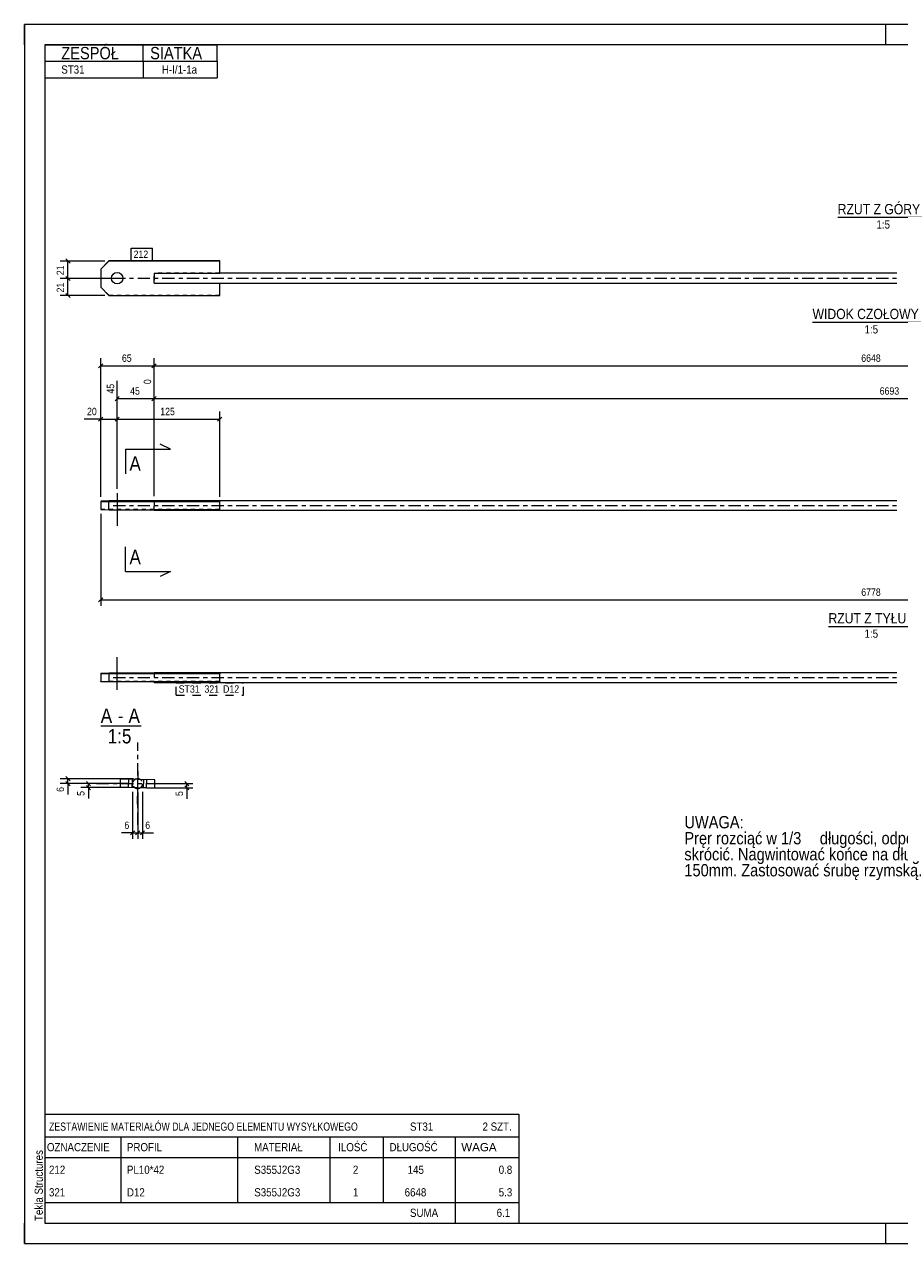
# Model space of a CAD drawing. Header units: millimetres. Extents: x 0 to 420, y 0 to 297.
# Tile 1 of 2: x 0 to 213, y 0 to 297. Entities that reach past the tile are written whole.
import ezdxf

# ---------------------------------------------------------------- set-up
doc = ezdxf.new("R2010")
doc.units = ezdxf.units.MM
for name, pattern in [('XKITLINE00', [0]), ('XKITLINE01', [4, 1, -1, 1, -1]), ('XKITLINE02', [4, 2, -2]), ('XKITLINE03', [6, 3, -1, 1, -1])]:
    doc.linetypes.add(name, pattern=pattern)
for name, color, linetype, lineweight in [('Arkusz rysunku', 3, 'Continuous', 0), ('Element', 2, 'Continuous', 0), ('Inny typ obiektu', 7, 'Continuous', 0), ('Przekrój', 7, 'Continuous', 0), ('Tekst', 7, 'Continuous', 0), ('Wymiar', 4, 'Continuous', 0), ('Znak elementu', 2, 'Continuous', 0), ('Śruba', 3, 'Continuous', 0)]:
    doc.layers.add(name, color=color, linetype=linetype, lineweight=lineweight)
doc.styles.add('ARIAL', font='ARIAL.TTF')

msp = doc.modelspace()

# ---------------------------------------------------------------- linework, layer by layer
at = {"layer": 'Arkusz rysunku', "linetype": 'XKITLINE00', "lineweight": 0}
for p, q in [((420, 297), (0, 297)), ((0, 297), (0, 0)), ((0, 292), (0, 297)), ((5, 297), (0, 297)), ((210, 292), (210, 297)), ((415, 292), (5, 292)), ((5, 292), (5, 5)), ((0, 0), (0, 5)), ((5, 5), (415, 5)), ((210, 0), (210, 5)), ((0, 0), (420, 0))]:
    msp.add_line(p, q, dxfattribs=at)
at = {"layer": 'Element', "linetype": 'XKITLINE00', "lineweight": 0}
for p, q in [((20.62, 239.4), (18.62, 237.4)), ((18.62, 237.36), (20.62, 239.36)), ((20.62, 239.36), (20.62, 239.4)), ((47.62, 239.4), (20.62, 239.4)), ((47.62, 239.36), (20.62, 239.36)), ((47.62, 236.36), (47.62, 239.4)), ((18.62, 237.4), (18.62, 232.96)), ((31.62, 236.36), (47.62, 236.36)), ((31.62, 236.36), (31.62, 235.64)), ((31.62, 235.64), (31.62, 234.67)), ((31.62, 233.96), (31.62, 234.67)), ((212.71, 236.38), (47.62, 236.38)), ((18.62, 232.96), (20.62, 230.96)), ((31.62, 233.98), (212.71, 233.98)), ((31.62, 233.96), (47.62, 233.96)), ((47.62, 230.96), (47.62, 233.98)), ((20.62, 230.96), (47.62, 230.96)), ((20.62, 180.93), (18.62, 180.89)), ((18.62, 180.89), (18.62, 180.79)), ((18.62, 180.79), (20.62, 180.75)), ((18.62, 180.79), (18.62, 178.79)), ((18.62, 178.79), (20.62, 178.75)), ((31.62, 180.93), (20.62, 180.93)), ((20.62, 180.75), (47.62, 180.75)), ((20.62, 178.75), (20.62, 180.75)), ((20.62, 178.75), (47.62, 178.75)), ((31.62, 181.04), (212.71, 181.04)), ((31.62, 180.83), (31.62, 181.04)), ((31.62, 180.81), (31.62, 180.83)), ((47.62, 180.81), (31.62, 180.81)), ((31.62, 178.64), (31.62, 178.75)), ((31.62, 178.64), (212.71, 178.64)), ((47.62, 180.75), (47.62, 180.81)), ((47.62, 178.75), (47.62, 180.75)), ((18.62, 138.94), (20.62, 138.98)), ((18.62, 138.94), (18.62, 136.85)), ((18.62, 138.85), (20.62, 138.81)), ((20.62, 136.81), (18.62, 136.85)), ((31.62, 138.98), (20.62, 138.98)), ((20.62, 138.81), (20.62, 136.81)), ((47.62, 138.81), (20.62, 138.81)), ((47.62, 136.81), (20.62, 136.81)), ((31.62, 139.1), (212.71, 139.1)), ((31.62, 139.1), (31.62, 138.88)), ((31.62, 138.88), (31.62, 138.87)), ((31.62, 138.87), (47.62, 138.87)), ((31.62, 136.7), (31.62, 136.81)), ((31.62, 136.7), (212.71, 136.7)), ((47.62, 136.81), (47.62, 138.87)), ((23.4, 111.14), (23.44, 113.14)), ((31.84, 112.96), (23.44, 113.14)), ((25.4, 111.1), (25.44, 113.1)), ((29.8, 111), (29.84, 113)), ((31.8, 110.96), (31.84, 112.96)), ((31.8, 110.96), (23.4, 111.14))]:
    msp.add_line(p, q, dxfattribs=at)
at = {"layer": 'Element', "linetype": 'XKITLINE03', "lineweight": 0}
for p, q in [((21.62, 235.18), (212.71, 235.18)), ((21.62, 179.84), (212.71, 179.84)), ((21.62, 137.9), (212.71, 137.9)), ((27.62, 102.05), (27.62, 122.05)), ((17.62, 112.05), (37.62, 112.05))]:
    msp.add_line(p, q, dxfattribs=at)
at = {"layer": 'Element', "linetype": 'XKITLINE01', "lineweight": 0}
for p, q in [((31.62, 236.36), (31.62, 236.4)), ((31.62, 236.4), (31.62, 236.36)), ((31.62, 236.4), (47.62, 236.4)), ((47.62, 236.38), (31.62, 236.38)), ((31.62, 236.38), (31.62, 235.64)), ((31.62, 233.98), (31.62, 236.03)), ((31.62, 234.67), (31.62, 235.64)), ((20.62, 231), (18.62, 233)), ((31.62, 234), (47.62, 234)), ((47.62, 234), (47.62, 233.98)), ((47.62, 233.98), (47.62, 234)), ((20.62, 230.96), (20.62, 231)), ((20.62, 231), (47.62, 231)), ((18.62, 180.89), (18.62, 180.79)), ((18.62, 178.89), (20.62, 178.93)), ((20.62, 180.75), (20.62, 180.93)), ((20.62, 178.93), (47.62, 178.93)), ((47.62, 180.93), (31.62, 180.93)), ((31.62, 180.83), (31.62, 180.86)), ((31.62, 180.86), (47.62, 180.86)), ((31.62, 180.86), (31.62, 178.81)), ((31.62, 178.75), (31.62, 180.83)), ((31.62, 178.86), (47.62, 178.86)), ((31.62, 178.81), (47.62, 178.81)), ((47.62, 180.86), (47.62, 180.93)), ((47.62, 180.75), (47.62, 180.93)), ((47.62, 180.75), (47.62, 180.86)), ((47.62, 180.81), (47.62, 180.75)), ((18.62, 138.94), (18.62, 138.85)), ((18.62, 136.94), (20.62, 136.99)), ((18.62, 136.85), (18.62, 136.94)), ((20.62, 138.98), (20.62, 138.81)), ((20.62, 136.99), (47.62, 136.99)), ((47.62, 138.98), (31.62, 138.98)), ((31.62, 138.92), (47.62, 138.92)), ((31.62, 138.88), (31.62, 138.92)), ((31.62, 138.92), (31.62, 138.88)), ((31.62, 138.88), (31.62, 136.81)), ((31.62, 138.87), (31.62, 136.87)), ((47.62, 136.92), (31.62, 136.92)), ((31.62, 136.92), (31.62, 136.87)), ((31.62, 136.87), (47.62, 136.87)), ((47.62, 138.98), (47.62, 138.81)), ((47.62, 136.99), (47.62, 136.92)), ((47.62, 136.87), (47.62, 136.81)), ((26.4, 111.08), (26.44, 113.08)), ((28.8, 111.03), (28.84, 113.03)), ((29.8, 111), (28.8, 111.03))]:
    msp.add_line(p, q, dxfattribs=at)
for start, end in [(114.4213, 242.7966), (294.42, 62.7952)]:
    msp.add_arc((27.62, 112.05), 1.2, start, end, dxfattribs=at)
at = {"layer": 'Element', "linetype": 'XKITLINE00', "lineweight": 0}
for start, end in [(62.7952, 114.4213), (242.7966, 294.42)]:
    msp.add_arc((27.62, 112.05), 1.2, start, end, dxfattribs=at)
at = {"layer": 'Inny typ obiektu', "linetype": 'XKITLINE00', "lineweight": 0}
for p, q in [((5, 292), (47, 292)), ((5, 292), (5, 288)), ((29, 288), (29, 292)), ((47, 288), (47, 292)), ((5, 288), (47, 288)), ((5, 288), (5, 284)), ((29, 288), (29, 284)), ((47, 288), (47, 284)), ((5, 284), (47, 284)), ((198.26, 250), (220.86, 250)), ((192.13, 224.46), (221.21, 224.46)), ((196.02, 150.34), (217.32, 150.34)), ((18.62, 126.1), (28.5, 126.1)), ((5, 31.5), (5, 26)), ((5, 31.5), (120.5, 31.5)), ((120.5, 31.5), (120.5, 26)), ((5, 26), (5, 21)), ((5, 26), (120.5, 26)), ((23.5, 26), (23.5, 21)), ((52, 21), (52, 26)), ((74.5, 26), (74.5, 21)), ((87.5, 26), (87.5, 21)), ((105, 26), (105, 21)), ((120.5, 26), (120.5, 21)), ((5, 21), (120.5, 21)), ((5, 21), (5, 15.5)), ((23.5, 21), (23.5, 15.5)), ((52, 15.5), (52, 21)), ((74.5, 21), (74.5, 15.5)), ((87.5, 21), (87.5, 15.5)), ((105, 21), (105, 15.5)), ((120.5, 21), (120.5, 15.5)), ((5, 15.5), (5, 10)), ((23.5, 15.5), (23.5, 10)), ((52, 10), (52, 15.5)), ((74.5, 15.5), (74.5, 10)), ((87.5, 15.5), (87.5, 10)), ((105, 15.5), (105, 10)), ((120.5, 15.5), (120.5, 10)), ((5, 10), (5, 5)), ((5, 10), (120.5, 10)), ((105, 10), (105, 5)), ((120.5, 10), (120.5, 5)), ((5, 5), (120.5, 5))]:
    msp.add_line(p, q, dxfattribs=at)
at = {"layer": 'Przekrój', "linetype": 'XKITLINE00', "lineweight": 0}
for p, q in [((24.62, 193.51), (24.62, 187.51)), ((24.62, 193.51), (30.62, 193.51)), ((30.62, 193.51), (35.62, 193.51)), ((35.62, 193.51), (33.12, 194.76)), ((24.62, 163.76), (24.62, 169.76)), ((24.62, 163.76), (30.62, 163.76)), ((30.62, 163.76), (35.62, 163.76)), ((35.62, 163.76), (33.12, 162.51))]:
    msp.add_line(p, q, dxfattribs=at)
at = {"layer": 'Wymiar', "linetype": 'XKITLINE00', "lineweight": 0}
for p, q in [((19.62, 239.36), (8.76, 239.36)), ((10.11, 239.87), (11.13, 238.85)), ((10.62, 235.12), (10.62, 239.36)), ((21.62, 235.12), (8.76, 235.12)), ((21.62, 235.12), (8.76, 235.12)), ((10.11, 235.62), (11.13, 234.61)), ((10.11, 235.62), (11.13, 234.61)), ((10.62, 230.96), (10.62, 235.12)), ((19.62, 230.96), (8.76, 230.96)), ((10.11, 231.47), (11.13, 230.45)), ((19.13, 214.35), (18.11, 213.33)), ((18.62, 181.89), (18.62, 215.7)), ((32.13, 214.35), (31.11, 213.33)), ((32.13, 214.35), (31.11, 213.33)), ((31.62, 182.04), (31.62, 215.7)), ((31.62, 182.04), (31.62, 215.7)), ((18.62, 213.84), (31.62, 213.84)), ((31.62, 213.84), (381.71, 213.84)), ((22.62, 183.84), (22.62, 210.13)), ((31.62, 182.04), (31.62, 210.69)), ((31.62, 182.04), (31.62, 210.69)), ((23.13, 206.35), (22.11, 205.33)), ((22.62, 205.84), (31.62, 205.84)), ((32.13, 206.35), (31.11, 205.33)), ((32.13, 206.35), (31.11, 205.33)), ((31.62, 205.84), (390.71, 205.84)), ((18.62, 181.89), (18.62, 202.7)), ((22.62, 183.84), (22.62, 202.7)), ((22.62, 183.84), (22.62, 202.7)), ((47.62, 181.93), (47.62, 202.7)), ((18.62, 200.84), (14.6, 200.84)), ((18.62, 200.84), (14.6, 200.84)), ((19.13, 201.35), (18.11, 200.33)), ((18.62, 200.84), (22.62, 200.84)), ((23.13, 201.35), (22.11, 200.33)), ((23.13, 201.35), (22.11, 200.33)), ((22.62, 200.84), (47.62, 200.84)), ((48.13, 201.35), (47.11, 200.33)), ((18.62, 177.79), (18.62, 155.4)), ((19.13, 157.35), (18.11, 156.33)), ((18.62, 156.84), (394.71, 156.84)), ((26.62, 113.25), (8.76, 113.25)), ((10.11, 113.76), (11.13, 112.74)), ((10.62, 112.05), (10.62, 113.25)), ((25.42, 112.05), (8.76, 112.05)), ((10.11, 112.56), (11.13, 111.54)), ((10.62, 112.05), (10.62, 109.37)), ((10.62, 112.05), (10.62, 109.37)), ((25.42, 112.05), (13.76, 112.05)), ((25.4, 111.08), (13.76, 111.08)), ((15.11, 112.56), (16.13, 111.54)), ((15.11, 111.59), (16.13, 110.57)), ((15.62, 111.08), (15.62, 112.05)), ((15.62, 111.08), (15.62, 108.39)), ((15.62, 111.08), (15.62, 108.39)), ((26.4, 110.08), (26.4, 98.61)), ((28.8, 110.03), (28.8, 98.61)), ((29.8, 111.03), (41.06, 111.03)), ((29.82, 112.05), (41.06, 112.05)), ((39.11, 112.56), (40.13, 111.54)), ((39.11, 111.53), (40.13, 110.52)), ((39.62, 111.03), (39.62, 112.05)), ((39.62, 111.03), (39.62, 108.34)), ((39.62, 111.03), (39.62, 108.34)), ((27.62, 109.85), (27.62, 98.61)), ((27.62, 109.85), (27.62, 98.61)), ((26.4, 100.05), (23.71, 100.05)), ((26.4, 100.05), (23.71, 100.05)), ((26.91, 100.56), (25.89, 99.54)), ((26.4, 100.05), (27.62, 100.05)), ((28.13, 100.56), (27.11, 99.54)), ((28.13, 100.56), (27.11, 99.54)), ((27.62, 100.05), (28.8, 100.05)), ((29.31, 100.56), (28.29, 99.54)), ((28.8, 100.05), (31.48, 100.05)), ((28.8, 100.05), (31.48, 100.05))]:
    msp.add_line(p, q, dxfattribs=at)
at = {"layer": 'Znak elementu', "linetype": 'XKITLINE00', "lineweight": 0}
for p, q in [((26.02, 242.5), (31.23, 242.5)), ((26.02, 239.5), (26.02, 242.5)), ((31.23, 239.5), (31.23, 242.5)), ((26.02, 239.5), (31.23, 239.5))]:
    msp.add_line(p, q, dxfattribs=at)
at = {"layer": 'Znak elementu', "linetype": 'XKITLINE02', "lineweight": 0}
for p, q in [((37.02, 136.6), (53.45, 136.6)), ((37.02, 133.6), (37.02, 136.6)), ((53.45, 133.6), (53.45, 136.6)), ((37.02, 133.6), (53.45, 133.6))]:
    msp.add_line(p, q, dxfattribs=at)
at = {"layer": 'Śruba', "linetype": 'XKITLINE00', "lineweight": 0}
for p, q in [((22.62, 235.12), (22.62, 235.29)), ((22.62, 182.84), (22.62, 174.84)), ((22.62, 134.9), (22.62, 142.89)), ((26.24, 113.08), (26.2, 111.08)), ((27.68, 115.05), (27.51, 107.05)), ((29.04, 113.02), (29, 111.02))]:
    msp.add_line(p, q, dxfattribs=at)
msp.add_circle((22.62, 235.16), 1.4, dxfattribs=at)

# ---------------------------------------------------------------- texts
at = {"layer": 'Arkusz rysunku', "style": 'ARIAL', "width": 0.85}
msp.add_text('Tekla Structures', height=2, rotation=90, dxfattribs=at).set_placement((4.5, 5.5))
at = {"layer": 'Inny typ obiektu', "style": 'ARIAL'}
for s, height, width, p in [('ZESPÓŁ', 3, 0.85, (9, 288.5)), ('SIATKA', 3, 0.85, (30.66, 288.5)), ('ST31', 2, 0.85, (9, 285)), ('H-I/1-1a', 2, 0.85, (33.52, 285)), ('RZUT Z GÓRY', 2.5, 0.85, (198.26, 250.75)), ('1:5', 2, 0.85, (207.71, 247.25)), ('WIDOK CZOŁOWY', 2.5, 0.85, (192.13, 225.21)), ('1:5', 2, 0.85, (204.81, 221.71)), ('RZUT Z TYŁU', 2.5, 0.85, (196.02, 151.09)), ('1:5', 2, 0.85, (204.81, 147.59)), ('A', 3.5, 0.85, (18.62, 126.85)), ('-', 3.5, 0.85, (22.78, 126.85)), ('A', 3.5, 0.85, (25.39, 126.85)), ('1:5', 3.5, 0.85, (20.32, 121.85)), ('ZESTAWIENIE MATERIAŁÓW DLA JEDNEGO ELEMENTU WYSYŁKOWEGO', 2, 0.765, (6, 27.5)), ('ST31', 2, 0.85, (94, 27.5)), ('2', 2, 0.85, (111.69, 27.5)), (' SZT.', 2, 0.85, (113, 27.5)), ('OZNACZENIE', 2, 0.85, (5.5, 22.5)), ('PROFIL', 2, 0.85, (25, 22.5)), ('MATERIAŁ', 2, 0.85, (56, 22.5)), ('ILOŚĆ', 2, 0.85, (76.5, 22.5)), ('DŁUGOŚĆ', 2, 0.85, (89, 22.5)), ('WAGA', 2, 1.008832, (106.5, 22.5)), ('212', 2, 0.85, (6, 17)), ('PL10*42', 2, 0.85, (25, 17)), ('S355J2G3', 2, 0.85, (56.04, 17)), ('2', 2, 0.85, (80.09, 17)), ('145', 2, 0.85, (93.44, 17)), ('0.8', 2, 0.85, (115.63, 17)), ('321', 2, 0.85, (6, 11.5)), ('D12', 2, 0.85, (25, 11.5)), ('S355J2G3', 2, 0.85, (56.04, 11.5)), ('1', 2, 0.85, (80.09, 11.5)), ('6648', 2, 0.85, (92.7, 11.5)), ('5.3', 2, 0.85, (115.63, 11.5)), ('SUMA', 2, 0.85, (94, 6.5)), ('6.1', 2, 0.85, (115.13, 6.5))]:
    msp.add_text(s, height=height, dxfattribs=dict(at, width=width)).set_placement(p)
at = {"layer": 'Przekrój', "style": 'ARIAL', "width": 0.85}
for p in [(25.62, 188.26), (25.62, 165.51)]:
    msp.add_text('A', height=3.5, dxfattribs=at).set_placement(p)
at = {"layer": 'Tekst', "style": 'ARIAL', "width": 0.85}
for s, p in [('UWAGA:', (160.89, 101.16)), ('Pręr rozciąć w 1/3', (160.89, 97.26)), (' długości, odpowiednio', (192.91, 97.26)), ('skrócić. Nagwintować końce na długości ', (160.89, 93.36)), ('150mm. Zastosować śrubę rzymską.', (160.89, 89.46))]:
    msp.add_text(s, height=3, dxfattribs=at).set_placement(p)
at = {"layer": 'Wymiar', "style": 'ARIAL', "width": 0.85}
for s, p in [('21', (9.66, 235.9)), ('21', (9.66, 231.7)), ('45', (21.9, 207.06)), ('0', (30.9, 209.36)), ('6', (9.66, 110.04)), ('5', (14.66, 109.07)), ('5', (38.66, 109.02))]:
    msp.add_text(s, height=1.8, rotation=90.0002, dxfattribs=at).set_placement(p)
for s, p in [('65', (23.78, 214.8)), ('6648', (204, 214.8)), ('45', (25.78, 206.8)), ('6693', (208.5, 206.8)), ('20', (15.27, 201.8)), ('125', (33.12, 201.8)), ('6778', (204, 157.8)), ('6', (24.39, 101.01)), ('6', (29.47, 101.01))]:
    msp.add_text(s, height=1.8, dxfattribs=at).set_placement(p)
at = {"layer": 'Znak elementu', "style": 'ARIAL', "width": 0.85}
for s, p in [('212', (26.62, 240.1)), ('ST31', (37.62, 134.2)), ('321', (43.9, 134.2)), ('D12', (48.44, 134.2))]:
    msp.add_text(s, height=1.8, dxfattribs=at).set_placement(p)

doc.saveas('drawing.dxf')
